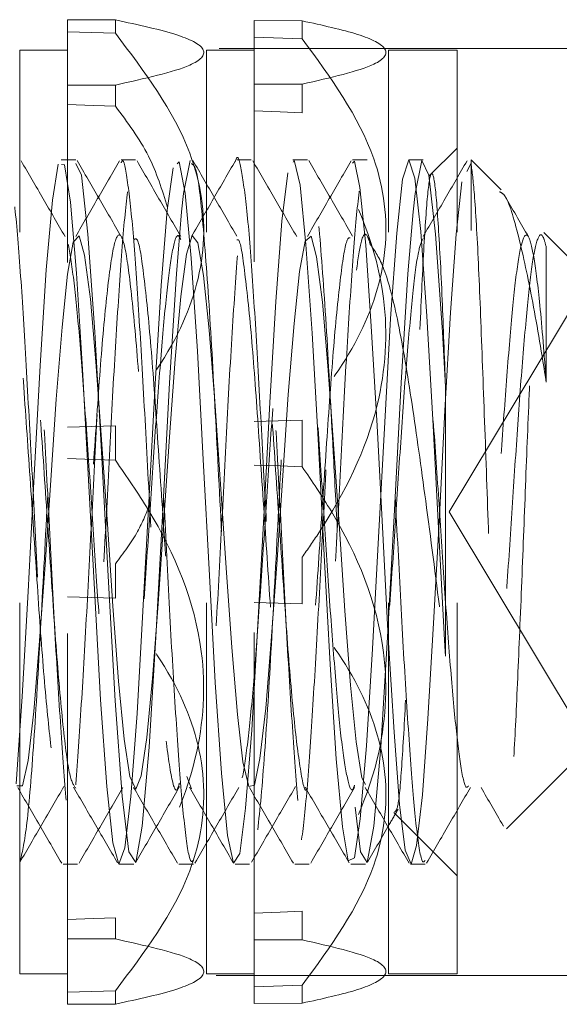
# Model space of a CAD drawing. Header units: inches. Extents: x 220 to 877, y 4 to 174.
# Tile 214 of 256: x 317.07 to 317.215, y 155.042 to 155.308. Entities that reach past the tile are written whole.
import ezdxf

# ---------------------------------------------------------------- set-up
doc = ezdxf.new("R2010")
doc.units = ezdxf.units.IN
doc.header["$LTSCALE"] = 0.5
doc.header["$MEASUREMENT"] = 0
doc.linetypes.add('HIDDEN', pattern=[0.225, 0.15, -0.075])
doc.layers.add('SVD-M-S', color=8, linetype='Continuous')

msp = doc.modelspace()

# ---------------------------------------------------------------- linework, layer by layer
at = {"layer": 'SVD-M-S', "linetype": 'HIDDEN', "lineweight": 18}
for p, q in [((317.08252, 155.04213), (317.08252, 155.30763)), ((317.09542, 155.30757), (317.08252, 155.30763)), ((317.09542, 155.30399), (317.09542, 155.30757)), ((317.13291, 155.04238), (317.13291, 155.30738)), ((317.14581, 155.30732), (317.13291, 155.30738)), ((317.14581, 155.30249), (317.14581, 155.30732)), ((317.08252, 155.30436), (317.09542, 155.30399)), ((317.13291, 155.30288), (317.14581, 155.30249)), ((317.22339, 155.29988), (316.92263, 155.29988)), ((317.06961, 155.05038), (317.06961, 155.29938)), ((317.08252, 155.29938), (317.06961, 155.29938)), ((317.12, 155.05038), (317.12, 155.29938)), ((317.13291, 155.29938), (317.12, 155.29938)), ((317.16913, 155.05038), (317.16913, 155.29938)), ((317.18763, 155.29938), (317.16913, 155.29938)), ((317.18763, 155.05038), (317.18763, 155.29938)), ((317.08252, 155.28996), (317.09542, 155.29002)), ((317.09542, 155.29002), (317.09542, 155.28431)), ((317.13291, 155.29021), (317.14581, 155.29027)), ((317.14581, 155.29027), (317.14581, 155.28256)), ((317.08953, 155.28451), (317.08252, 155.28475)), ((317.09542, 155.28431), (317.08953, 155.28451)), ((317.13984, 155.28277), (317.13291, 155.28301)), ((317.14581, 155.28256), (317.13984, 155.28277)), ((317.18763, 155.27302), (317.18012, 155.26551)), ((317.07845, 155.25897), (317.08003, 155.26867)), ((317.08085, 155.26858), (317.08171, 155.26849)), ((317.08171, 155.26849), (317.08329, 155.25845)), ((317.08474, 155.26883), (317.08624, 155.26572)), ((317.10085, 155.26988), (317.09695, 155.26988)), ((317.1121, 155.26872), (317.11266, 155.26927)), ((317.11266, 155.26927), (317.11426, 155.26089)), ((317.11381, 155.2608), (317.11562, 155.26962)), ((317.1321, 155.26988), (317.12819, 155.26988)), ((317.14335, 155.26918), (317.14362, 155.26974)), ((317.14362, 155.26974), (317.14524, 155.26304)), ((317.16335, 155.26988), (317.15944, 155.26988)), ((317.15944, 155.26892), (317.15992, 155.26944)), ((317.15992, 155.26944), (317.16141, 155.26234)), ((317.17292, 155.26467), (317.17457, 155.26988)), ((317.17457, 155.26988), (317.17622, 155.26491)), ((317.17631, 155.2608), (317.17812, 155.26962)), ((317.17812, 155.26962), (317.17999, 155.26572)), ((317.19027, 155.26669), (317.19138, 155.26895)), ((317.19138, 155.26988), (317.19138, 155.25076)), ((317.19953, 155.26173), (317.19138, 155.26988)), ((317.10941, 155.25629), (317.11098, 155.26764)), ((317.14037, 155.25331), (317.14195, 155.2663)), ((317.08624, 155.26572), (317.08802, 155.24978)), ((317.17133, 155.25006), (317.17292, 155.26467)), ((317.17622, 155.26491), (317.1778, 155.25052)), ((317.17999, 155.26572), (317.18177, 155.24978)), ((317.18739, 155.24978), (317.18889, 155.26388)), ((317.11327, 155.25579), (317.11381, 155.2608)), ((317.11426, 155.26089), (317.1159, 155.24329)), ((317.14524, 155.26304), (317.14685, 155.24703)), ((317.16141, 155.26234), (317.16299, 155.24684)), ((317.17577, 155.25579), (317.17631, 155.2608)), ((317.07679, 155.24014), (317.07845, 155.25897)), ((317.08329, 155.25845), (317.08495, 155.2393)), ((317.10774, 155.23598), (317.10941, 155.25629)), ((317.11187, 155.23914), (317.11327, 155.25579)), ((317.17437, 155.23914), (317.17577, 155.25579)), ((317.13869, 155.23163), (317.14037, 155.25331)), ((317.16965, 155.2271), (317.17133, 155.25006)), ((317.1778, 155.25052), (317.17949, 155.22773)), ((317.22263, 155.23863), (317.21104, 155.25022)), ((317.08408, 155.24764), (317.08253, 155.23905)), ((317.08562, 155.24935), (317.08408, 155.24764)), ((317.08711, 155.24416), (317.08562, 155.24935)), ((317.08802, 155.24978), (317.08991, 155.22342)), ((317.11616, 155.24943), (317.11459, 155.24439)), ((317.11764, 155.24746), (317.11616, 155.24943)), ((317.11919, 155.23866), (317.11764, 155.24746)), ((317.14667, 155.24793), (317.14511, 155.2397)), ((317.14821, 155.24923), (317.14667, 155.24793)), ((317.1497, 155.24366), (317.14821, 155.24923)), ((317.18177, 155.24978), (317.18366, 155.22342)), ((317.18587, 155.22866), (317.18739, 155.24978)), ((317.14685, 155.24703), (317.14852, 155.22307)), ((317.16299, 155.24684), (317.16447, 155.22502)), ((317.08868, 155.23231), (317.08711, 155.24416)), ((317.11459, 155.24439), (317.11309, 155.23298)), ((317.1159, 155.24329), (317.11755, 155.21829)), ((317.15127, 155.23147), (317.1497, 155.24366)), ((317.07515, 155.21441), (317.07679, 155.24014)), ((317.08495, 155.2393), (317.08658, 155.2134)), ((317.14511, 155.2397), (317.14364, 155.22567)), ((317.08253, 155.23905), (317.08105, 155.2247)), ((317.11005, 155.2097), (317.11187, 155.23914)), ((317.12073, 155.22387), (317.11919, 155.23866)), ((317.17255, 155.2097), (317.17437, 155.23914)), ((317.22263, 155.23668), (317.1855, 155.17488)), ((317.10613, 155.20946), (317.10774, 155.23598)), ((317.09016, 155.21539), (317.08868, 155.23231)), ((317.11309, 155.23298), (317.11157, 155.21608)), ((317.13711, 155.20437), (317.13869, 155.23163)), ((317.15275, 155.21431), (317.15127, 155.23147)), ((317.1843, 155.20223), (317.18587, 155.22866)), ((317.16808, 155.19913), (317.16965, 155.2271)), ((317.17949, 155.22773), (317.18106, 155.19986)), ((317.08105, 155.2247), (317.07948, 155.20534)), ((317.08991, 155.22342), (317.09169, 155.19108)), ((317.12222, 155.20475), (317.12073, 155.22387)), ((317.14364, 155.22567), (317.14207, 155.20653)), ((317.16447, 155.22502), (317.16602, 155.19815)), ((317.18366, 155.22342), (317.18449, 155.20869)), ((317.14852, 155.22307), (317.1501, 155.19452)), ((317.11755, 155.21829), (317.11914, 155.18908)), ((317.09171, 155.19445), (317.09016, 155.21539)), ((317.11157, 155.21608), (317.11, 155.19514)), ((317.07355, 155.1847), (317.07515, 155.21441)), ((317.08658, 155.2134), (317.08818, 155.18357)), ((317.1543, 155.19318), (317.15275, 155.21431)), ((317.1045, 155.17915), (317.10613, 155.20946)), ((317.10821, 155.17548), (317.11005, 155.2097)), ((317.17071, 155.17548), (317.17255, 155.2097)), ((317.07948, 155.20534), (317.07798, 155.18345)), ((317.12379, 155.18242), (317.12222, 155.20475)), ((317.14207, 155.20653), (317.14056, 155.18471)), ((317.13546, 155.17358), (317.13711, 155.20437)), ((317.18284, 155.17383), (317.1843, 155.20223)), ((317.14581, 155.19964), (317.13291, 155.19925)), ((317.14581, 155.1871), (317.14581, 155.19964)), ((317.18106, 155.19986), (317.18273, 155.16878)), ((317.09542, 155.19814), (317.08252, 155.19777)), ((317.09542, 155.18884), (317.09542, 155.19814)), ((317.16602, 155.19815), (317.16756, 155.1691)), ((317.16641, 155.16802), (317.16808, 155.19913)), ((317.09326, 155.17162), (317.09171, 155.19445)), ((317.11, 155.19514), (317.10853, 155.17276)), ((317.1501, 155.19452), (317.15178, 155.16324)), ((317.15585, 155.17033), (317.1543, 155.19318)), ((317.08252, 155.18928), (317.08953, 155.18904)), ((317.08953, 155.18904), (317.09542, 155.18884)), ((317.09169, 155.19108), (317.09358, 155.15592)), ((317.11914, 155.18908), (317.12082, 155.15777)), ((317.13291, 155.18755), (317.13984, 155.18731)), ((317.13984, 155.18731), (317.14581, 155.1871)), ((317.07187, 155.15347), (317.07355, 155.1847)), ((317.07798, 155.18345), (317.07646, 155.16064)), ((317.08818, 155.18357), (317.08986, 155.15238)), ((317.14056, 155.18471), (317.13905, 155.16194)), ((317.12527, 155.15983), (317.12379, 155.18242)), ((317.10284, 155.14817), (317.1045, 155.17915)), ((317.10637, 155.14114), (317.10821, 155.17548)), ((317.16887, 155.14114), (317.17071, 155.17548)), ((317.13381, 155.143), (317.13546, 155.17358)), ((317.18127, 155.14493), (317.18284, 155.17383)), ((317.1855, 155.17488), (317.22263, 155.11308)), ((317.09474, 155.14947), (317.09326, 155.17162)), ((317.10853, 155.17276), (317.10696, 155.15008)), ((317.15732, 155.14825), (317.15585, 155.17033)), ((317.16479, 155.13798), (317.16641, 155.16802)), ((317.16756, 155.1691), (317.16904, 155.14101)), ((317.18273, 155.16878), (317.18435, 155.13866)), ((317.14581, 155.16266), (317.14581, 155.15012)), ((317.15178, 155.16324), (317.15337, 155.13374)), ((317.07646, 155.16064), (317.07489, 155.13898)), ((317.09542, 155.16092), (317.09542, 155.15162)), ((317.12682, 155.13836), (317.12527, 155.15983)), ((317.13905, 155.16194), (317.13748, 155.14012)), ((317.12082, 155.15777), (317.12239, 155.12891)), ((317.09358, 155.15592), (317.09535, 155.12396)), ((317.0703, 155.12514), (317.07187, 155.15347)), ((317.09542, 155.15162), (317.08252, 155.15199)), ((317.08986, 155.15238), (317.09143, 155.12419)), ((317.09631, 155.12924), (317.09474, 155.14947)), ((317.10696, 155.15008), (317.10545, 155.13001)), ((317.14581, 155.15012), (317.13291, 155.15051)), ((317.10126, 155.12053), (317.10284, 155.14817)), ((317.1589, 155.12821), (317.15732, 155.14825)), ((317.17975, 155.11912), (317.18127, 155.14493)), ((317.10456, 155.11151), (317.10637, 155.14114)), ((317.13222, 155.11608), (317.13381, 155.143)), ((317.16706, 155.11151), (317.16887, 155.14114)), ((317.16904, 155.14101), (317.17062, 155.11553)), ((317.07489, 155.13898), (317.07342, 155.12106)), ((317.12837, 155.12027), (317.12682, 155.13836)), ((317.13748, 155.14012), (317.13601, 155.12197)), ((317.18435, 155.13866), (317.18449, 155.13601)), ((317.16317, 155.11182), (317.16479, 155.13798)), ((317.15337, 155.13374), (317.15501, 155.1083)), ((317.0978, 155.1136), (317.09631, 155.12924)), ((317.10545, 155.13001), (317.10394, 155.11411)), ((317.12239, 155.12891), (317.12406, 155.10444)), ((317.16039, 155.11288), (317.1589, 155.12821)), ((317.06863, 155.10155), (317.0703, 155.12514)), ((317.09143, 155.12419), (317.09311, 155.10083)), ((317.09535, 155.12396), (317.09724, 155.09828)), ((317.07342, 155.12106), (317.07185, 155.10783)), ((317.09958, 155.09815), (317.10126, 155.12053)), ((317.12984, 155.10754), (317.12837, 155.12027)), ((317.13601, 155.12197), (317.13444, 155.10842)), ((317.17825, 155.09859), (317.17975, 155.11912)), ((317.13054, 155.09502), (317.13222, 155.11608)), ((317.17062, 155.11553), (317.17211, 155.09603)), ((317.09933, 155.10355), (317.0978, 155.1136)), ((317.10394, 155.11411), (317.10237, 155.10376)), ((317.16192, 155.10317), (317.16039, 155.11288)), ((317.1615, 155.09218), (317.16317, 155.11182)), ((317.10269, 155.09017), (317.10456, 155.11151)), ((317.16519, 155.09017), (317.16706, 155.11151)), ((317.20096, 155.08946), (317.22263, 155.11113)), ((317.07185, 155.10783), (317.07034, 155.10102)), ((317.13142, 155.10088), (317.12984, 155.10754)), ((317.13444, 155.10842), (317.13292, 155.10122)), ((317.15501, 155.1083), (317.15666, 155.08997)), ((317.12406, 155.10444), (317.12569, 155.08769)), ((317.1009, 155.10018), (317.09933, 155.10355)), ((317.10237, 155.10376), (317.1009, 155.10018)), ((317.11599, 155.10019), (317.11474, 155.1036)), ((317.13292, 155.10122), (317.13142, 155.10088)), ((317.16287, 155.10136), (317.16192, 155.10317)), ((317.07034, 155.10102), (317.06883, 155.10107)), ((317.09311, 155.10083), (317.0947, 155.08569)), ((317.17667, 155.08495), (317.17825, 155.09859)), ((317.09724, 155.09828), (317.09902, 155.08327)), ((317.098, 155.0843), (317.09958, 155.09815)), ((317.17211, 155.09603), (317.17364, 155.08369)), ((317.12897, 155.0828), (317.13054, 155.09502)), ((317.1601, 155.09525), (317.16152, 155.08327)), ((317.17055, 155.09382), (317.18763, 155.07674)), ((317.15993, 155.0816), (317.1615, 155.09218)), ((317.1009, 155.08039), (317.10269, 155.09017)), ((317.15666, 155.08997), (317.15825, 155.08081)), ((317.1634, 155.08039), (317.16519, 155.09017)), ((317.0947, 155.08569), (317.09634, 155.07991)), ((317.12569, 155.08769), (317.12729, 155.0802)), ((317.09634, 155.07991), (317.098, 155.0843)), ((317.09902, 155.08327), (317.1009, 155.08039)), ((317.12729, 155.0802), (317.12897, 155.0828)), ((317.16152, 155.08327), (317.1634, 155.08039)), ((317.17364, 155.08369), (317.1752, 155.07991)), ((317.1752, 155.07991), (317.17667, 155.08495)), ((317.15825, 155.08081), (317.15993, 155.0816)), ((317.08131, 155.07988), (317.08523, 155.07988)), ((317.11258, 155.07988), (317.11647, 155.07988)), ((317.14381, 155.07988), (317.14773, 155.07988)), ((317.17508, 155.07988), (317.17897, 155.07988)), ((317.13984, 155.06699), (317.13291, 155.06675)), ((317.14581, 155.0672), (317.13984, 155.06699)), ((317.14581, 155.05949), (317.14581, 155.0672)), ((317.08953, 155.06525), (317.08252, 155.06501)), ((317.09542, 155.06545), (317.08953, 155.06525)), ((317.09542, 155.05974), (317.09542, 155.06545)), ((317.08252, 155.0598), (317.09542, 155.05974)), ((317.13291, 155.05955), (317.14581, 155.05949)), ((316.92263, 155.04988), (317.22276, 155.04988)), ((317.06961, 155.05038), (317.08252, 155.05038)), ((317.12, 155.05038), (317.13291, 155.05038)), ((317.16913, 155.05038), (317.18763, 155.05038)), ((317.08252, 155.0454), (317.09542, 155.04577)), ((317.09542, 155.04577), (317.09542, 155.04219)), ((317.13291, 155.04688), (317.14581, 155.04727)), ((317.14581, 155.04727), (317.14581, 155.04244)), ((317.09542, 155.04219), (317.08252, 155.04213)), ((317.14581, 155.04244), (317.13291, 155.04238))]:
    msp.add_line(p, q, dxfattribs=at)
for points, knots in [([(317.09542, 155.29002), (317.10329, 155.29175), (317.11655, 155.29466), (317.12101, 155.29947), (317.11333, 155.30372), (317.10165, 155.30623), (317.09542, 155.30757)], [0, 0, 0, 0, 0.316835, 0.534231, 0.751658, 1, 1, 1, 1]), ([(317.14581, 155.29027), (317.15347, 155.292), (317.1664, 155.29492), (317.16998, 155.29972), (317.16206, 155.30377), (317.15126, 155.30613), (317.14581, 155.30732)], [0, 0, 0, 0, 0.3253076, 0.5488831, 0.772297, 1, 1, 1, 1]), ([(317.09542, 155.30399), (317.10329, 155.29357), (317.11655, 155.276), (317.12101, 155.24702), (317.11333, 155.22133), (317.10165, 155.20621), (317.09542, 155.19814)], [0, 0, 0, 0, 0.3168355, 0.5342311, 0.7516582, 1, 1, 1, 1]), ([(317.14581, 155.30249), (317.15347, 155.29204), (317.1664, 155.27442), (317.16998, 155.24549), (317.16206, 155.22106), (317.15126, 155.20683), (317.14581, 155.19964)], [0, 0, 0, 0, 0.325308, 0.548883, 0.772297, 1, 1, 1, 1]), ([(317.10951, 155.25702), (317.10804, 155.26174), (317.10497, 155.27155), (317.09868, 155.27995), (317.09542, 155.28431)], [0, 0, 0, 0, 0.48173, 1, 1, 1, 1]), ([(317.14581, 155.16266), (317.14732, 155.16484), (317.15611, 155.17754), (317.16751, 155.20041), (317.16988, 155.23661), (317.15889, 155.26332), (317.14849, 155.27863), (317.14581, 155.28256)], [0, 0, 0, 0, 0.060546, 0.352753, 0.576719, 0.891213, 1, 1, 1, 1]), ([(317.12781, 155.26939), (317.12783, 155.26949), (317.12837, 155.27174), (317.12934, 155.26796), (317.13091, 155.25747), (317.13246, 155.23821), (317.13392, 155.2133), (317.13553, 155.18481), (317.13698, 155.15531), (317.13853, 155.12766), (317.1401, 155.10447), (317.14155, 155.0878), (317.14315, 155.07931), (317.14463, 155.07975), (317.14615, 155.08905), (317.14774, 155.10639), (317.14918, 155.13017), (317.15078, 155.15804), (317.15228, 155.18757), (317.15378, 155.21588), (317.15538, 155.24042), (317.15681, 155.25839), (317.1581, 155.26817), (317.15883, 155.26842), (317.15905, 155.26849)], [0, 0, 0, 0, 0.002228, 0.050517, 0.099668, 0.148707, 0.197073, 0.246463, 0.294851, 0.343861, 0.393035, 0.441311, 0.490682, 0.539218, 0.588057, 0.637333, 0.68557, 0.734889, 0.783619, 0.832258, 0.881605, 0.929853, 0.979088, 1, 1, 1, 1]), ([(317.0515, 155.08394), (317.05202, 155.08762), (317.05307, 155.09495), (317.05459, 155.1157), (317.05608, 155.14136), (317.05768, 155.17025), (317.05912, 155.19962), (317.0607, 155.22664), (317.06224, 155.24882), (317.0637, 155.26412), (317.06531, 155.27104), (317.06676, 155.26898), (317.06832, 155.25816), (317.06988, 155.23952), (317.07133, 155.21482), (317.07294, 155.18648), (317.0744, 155.15696), (317.07594, 155.12913), (317.07752, 155.10563), (317.07896, 155.08854), (317.08056, 155.07955), (317.08205, 155.07948), (317.08356, 155.0883), (317.08516, 155.10521), (317.08659, 155.12868), (317.08818, 155.15639), (317.0897, 155.1859), (317.09118, 155.21436), (317.09279, 155.23916), (317.09423, 155.25757), (317.09554, 155.26786), (317.0963, 155.26831), (317.09655, 155.26846)], [0, 0, 0, 0, 0.034219, 0.068071, 0.1018, 0.136056, 0.16955, 0.203705, 0.237684, 0.271298, 0.305575, 0.339119, 0.373188, 0.407272, 0.440806, 0.475082, 0.50871, 0.542672, 0.576838, 0.610327, 0.644579, 0.678326, 0.712158, 0.746385, 0.779863, 0.814068, 0.847955, 0.881651, 0.915915, 0.949418, 0.983553, 1, 1, 1, 1]), ([(317.06966, 155.08047), (317.07025, 155.08289), (317.07144, 155.08777), (317.07332, 155.11013), (317.07511, 155.14039), (317.07696, 155.1755), (317.07881, 155.21044), (317.08045, 155.23817), (317.08176, 155.25342), (317.08297, 155.26495), (317.08376, 155.26759), (317.08437, 155.26962)], [0, 0, 0, 0, 0.122532, 0.247709, 0.371681, 0.496397, 0.620949, 0.745083, 0.838594, 0.8762, 1, 1, 1, 1]), ([(317.11647, 155.08097), (317.11625, 155.08073), (317.11552, 155.07994), (317.1142, 155.08811), (317.11276, 155.10438), (317.11119, 155.12769), (317.10964, 155.15531), (317.10818, 155.18482), (317.10657, 155.21328), (317.10512, 155.23826), (317.10357, 155.2573), (317.102, 155.2686), (317.10056, 155.27117), (317.09895, 155.26475), (317.09747, 155.24989), (317.09595, 155.22804), (317.09436, 155.20125), (317.09292, 155.17192), (317.09132, 155.14297), (317.08982, 155.11693), (317.08832, 155.0963), (317.08673, 155.08307), (317.08529, 155.07838), (317.0837, 155.0827), (317.08217, 155.09568), (317.0807, 155.11605), (317.07909, 155.14185), (317.07765, 155.17084), (317.07608, 155.20014), (317.07453, 155.22713), (317.07307, 155.2491), (317.07148, 155.26462), (317.07051, 155.26786), (317.07003, 155.26945)], [0, 0, 0, 0, 0.014725, 0.047937, 0.080412, 0.113491, 0.146461, 0.179011, 0.212236, 0.244771, 0.27776, 0.310824, 0.343308, 0.376524, 0.409153, 0.44203, 0.475166, 0.507618, 0.540803, 0.573558, 0.606303, 0.639491, 0.671944, 0.705076, 0.737962, 0.770583, 0.8038, 0.836288, 0.869346, 0.902342, 0.934872, 0.968096, 1, 1, 1, 1]), ([(317.08185, 155.24915), (317.07988, 155.25254), (317.07594, 155.25934), (317.072, 155.26614), (317.07003, 155.26953)], [0, 0, 0, 0, 0.500028, 1, 1, 1, 1]), ([(317.08475, 155.26988), (317.0841, 155.26988), (317.0828, 155.26988), (317.08149, 155.26988), (317.08084, 155.26988)], [0, 0, 0, 0, 0.500686, 1, 1, 1, 1]), ([(317.09656, 155.26959), (317.09459, 155.26619), (317.09065, 155.25939), (317.0867, 155.25259), (317.08473, 155.24919)], [0, 0, 0, 0, 0.500467, 1, 1, 1, 1]), ([(317.09694, 155.24926), (317.09496, 155.25266), (317.09101, 155.25946), (317.08706, 155.26626), (317.08509, 155.26966)], [0, 0, 0, 0, 0.499983, 1, 1, 1, 1]), ([(317.09695, 155.26902), (317.09708, 155.26928), (317.09772, 155.27052), (317.09881, 155.26386), (317.10042, 155.24932), (317.10187, 155.22707), (317.10343, 155.20016), (317.10499, 155.17083), (317.10644, 155.14186), (317.10805, 155.11602), (317.10952, 155.0958), (317.11104, 155.08238), (317.11207, 155.08078), (317.11258, 155.07999)], [0, 0, 0, 0, 0.025214, 0.122002, 0.220776, 0.317485, 0.415579, 0.513857, 0.61044, 0.709193, 0.806172, 0.90394, 1, 1, 1, 1]), ([(317.1131, 155.24915), (317.11113, 155.25254), (317.10719, 155.25934), (317.10325, 155.26613), (317.10128, 155.26953)], [0, 0, 0, 0, 0.499969, 1, 1, 1, 1]), ([(317.12781, 155.26959), (317.12584, 155.26619), (317.1219, 155.25939), (317.11795, 155.25259), (317.11598, 155.24919)], [0, 0, 0, 0, 0.5004034, 1, 1, 1, 1]), ([(317.11599, 155.26883), (317.1165, 155.26844), (317.11762, 155.26756), (317.11925, 155.25113), (317.12118, 155.22478), (317.12291, 155.1912), (317.12485, 155.15572), (317.12658, 155.1226), (317.12851, 155.09666), (317.13025, 155.08112), (317.13217, 155.07821), (317.13392, 155.0883), (317.13582, 155.10997), (317.13761, 155.14044), (317.13946, 155.17548), (317.14131, 155.21046), (317.14295, 155.23814), (317.14426, 155.25347), (317.14547, 155.26481), (317.14686, 155.27182), (317.14875, 155.26785), (317.1505, 155.25137), (317.15243, 155.22473), (317.15393, 155.19579), (317.15493, 155.17727), (317.1553, 155.17031)], [0, 0, 0, 0, 0.037477, 0.083733, 0.130795, 0.176969, 0.224077, 0.27023, 0.317329, 0.363524, 0.410558, 0.456857, 0.503771, 0.550234, 0.596976, 0.643657, 0.69018, 0.725227, 0.739321, 0.78572, 0.832682, 0.878938, 0.926, 0.972174, 1, 1, 1, 1]), ([(317.12819, 155.24926), (317.12621, 155.25266), (317.12226, 155.25946), (317.11831, 155.26626), (317.11634, 155.26966)], [0, 0, 0, 0, 0.500028, 1, 1, 1, 1]), ([(317.17897, 155.08093), (317.17878, 155.08067), (317.17808, 155.07972), (317.17679, 155.08743), (317.17534, 155.10323), (317.17378, 155.12624), (317.17222, 155.15366), (317.17077, 155.18314), (317.16916, 155.21174), (317.1677, 155.23698), (317.16616, 155.25642), (317.16458, 155.26818), (317.16314, 155.27126), (317.16154, 155.26535), (317.16005, 155.25093), (317.15854, 155.22943), (317.15695, 155.20286), (317.15551, 155.17361), (317.15392, 155.14455), (317.1524, 155.11828), (317.15092, 155.09728), (317.14931, 155.0836), (317.14787, 155.07841), (317.1463, 155.08222), (317.14475, 155.09473), (317.14329, 155.11473), (317.14168, 155.14028), (317.14023, 155.16915), (317.13867, 155.19853), (317.13711, 155.22567), (317.13566, 155.24812), (317.13406, 155.26366), (317.13259, 155.27093), (317.13105, 155.26925), (317.12947, 155.25871), (317.12803, 155.24033), (317.12643, 155.2159), (317.12494, 155.18756), (317.12343, 155.15803), (317.12184, 155.1302), (317.1204, 155.10627), (317.11881, 155.08949), (317.11766, 155.0809), (317.11703, 155.08106), (317.11689, 155.08109)], [0, 0, 0, 0, 0.0096064, 0.0344662, 0.0587866, 0.0835095, 0.1082171, 0.1325479, 0.1574095, 0.1817868, 0.2064344, 0.231205, 0.2554984, 0.2803453, 0.3048045, 0.3293611, 0.3541785, 0.3784597, 0.4032756, 0.4278359, 0.4522916, 0.4771394, 0.5014338, 0.5262022, 0.5508529, 0.5752276, 0.6000895, 0.6244222, 0.6491271, 0.6738526, 0.6981713, 0.7230307, 0.7474269, 0.7720523, 0.7968366, 0.8211244, 0.8459649, 0.8704494, 0.8949798, 0.9198066, 0.9440889, 0.968894, 0.9934793, 1, 1, 1, 1]), ([(317.14435, 155.24915), (317.14238, 155.25254), (317.13844, 155.25934), (317.1345, 155.26613), (317.13253, 155.26953)], [0, 0, 0, 0, 0.49991, 1, 1, 1, 1]), ([(317.14725, 155.26988), (317.1466, 155.26988), (317.1453, 155.26988), (317.14399, 155.26988), (317.14334, 155.26988)], [0, 0, 0, 0, 0.50096, 1, 1, 1, 1]), ([(317.15906, 155.26959), (317.15709, 155.26619), (317.15315, 155.25939), (317.1492, 155.25259), (317.14723, 155.24919)], [0, 0, 0, 0, 0.50034, 1, 1, 1, 1]), ([(317.15944, 155.24926), (317.15746, 155.25266), (317.15351, 155.25946), (317.14956, 155.26626), (317.14759, 155.26966)], [0, 0, 0, 0, 0.500073, 1, 1, 1, 1]), ([(317.1785, 155.26988), (317.17785, 155.26988), (317.17655, 155.26988), (317.17524, 155.26988), (317.17459, 155.26988)], [0, 0, 0, 0, 0.501097, 1, 1, 1, 1]), ([(317.19031, 155.26959), (317.18834, 155.26619), (317.1844, 155.25939), (317.18045, 155.25259), (317.17848, 155.24919)], [0, 0, 0, 0, 0.500277, 1, 1, 1, 1]), ([(317.19138, 155.26895), (317.19168, 155.26663), (317.19232, 155.26163), (317.19339, 155.24299), (317.19439, 155.21679), (317.19553, 155.18611), (317.19656, 155.1549), (317.19766, 155.12674), (317.19874, 155.10471), (317.19979, 155.09126), (317.20092, 155.08776), (317.20193, 155.09418), (317.20307, 155.1098), (317.20409, 155.13238), (317.20521, 155.15929), (317.20627, 155.18733), (317.20734, 155.21312), (317.20846, 155.23391), (317.20948, 155.24722), (317.21062, 155.25245), (317.21132, 155.24835), (317.21168, 155.24629)], [0, 0, 0, 0, 0.0500596, 0.1078988, 0.1657515, 0.2228002, 0.2791161, 0.3351137, 0.3899014, 0.4447304, 0.4980974, 0.5513783, 0.6036933, 0.6554347, 0.7066964, 0.7569071, 0.8071092, 0.8557943, 0.9045054, 0.9520761, 1, 1, 1, 1]), ([(317.18449, 155.20869), (317.1842, 155.2168), (317.18356, 155.2343), (317.18249, 155.25419), (317.18148, 155.26603), (317.18034, 155.26702), (317.17931, 155.25756), (317.17822, 155.23883), (317.17712, 155.21319), (317.17609, 155.18388), (317.17495, 155.15422), (317.17394, 155.12759), (317.1728, 155.10733), (317.17181, 155.09478), (317.17111, 155.09428), (317.17078, 155.09405)], [0, 0, 0, 0, 0.071367, 0.153985, 0.236385, 0.317838, 0.398051, 0.478003, 0.556039, 0.634123, 0.710326, 0.786207, 0.860911, 0.9346, 1, 1, 1, 1]), ([(317.21168, 155.20988), (317.21047, 155.21736), (317.20799, 155.23269), (317.20409, 155.2501), (317.20119, 155.2602), (317.1995, 155.261), (317.19903, 155.26122)], [0, 0, 0, 0, 0.277827, 0.56874, 0.877916, 1, 1, 1, 1]), ([(317.20685, 155.24915), (317.20488, 155.25254), (317.20269, 155.25632), (317.2005, 155.2601), (317.20028, 155.26048)], [0, 0, 0, 0, 0.899142, 1, 1, 1, 1]), ([(316.94607, 155.20353), (316.94655, 155.1965), (316.94751, 155.18234), (316.94918, 155.15809), (316.95079, 155.13377), (316.95273, 155.11337), (316.95447, 155.10115), (316.95639, 155.09886), (316.95814, 155.1068), (316.96004, 155.12384), (316.96183, 155.1478), (316.96368, 155.17535), (316.96552, 155.20286), (316.96733, 155.22662), (316.96921, 155.24339), (316.97098, 155.25099), (316.97289, 155.24835), (316.97463, 155.23582), (316.97657, 155.21518), (316.97829, 155.18901), (316.98023, 155.16109), (316.98196, 155.13487), (316.98389, 155.11415), (316.98563, 155.1015), (316.98755, 155.09874), (316.98932, 155.10622), (316.9912, 155.12289), (316.99301, 155.14659), (316.99484, 155.17407), (316.9967, 155.20165), (316.99849, 155.22567), (317.00039, 155.2428), (317.00214, 155.25086), (317.00406, 155.2487), (317.0058, 155.23659), (317.00773, 155.21628), (317.00946, 155.19028), (317.0114, 155.16237), (317.01313, 155.13598), (317.01505, 155.11494), (317.0168, 155.10187), (317.01871, 155.09864), (317.02049, 155.10566), (317.02236, 155.12196), (317.02418, 155.14539), (317.026, 155.17279), (317.02787, 155.20043), (317.02965, 155.2247), (317.03156, 155.2422), (317.0333, 155.25071), (317.03523, 155.24902), (317.03696, 155.23735), (317.0389, 155.21736), (317.04062, 155.19155), (317.04256, 155.16365), (317.0443, 155.13711), (317.04622, 155.11575), (317.04798, 155.10227), (317.04987, 155.09856), (317.05166, 155.10512), (317.05351, 155.12104), (317.05536, 155.1442), (317.05716, 155.1715), (317.05905, 155.1992), (317.06081, 155.22371), (317.06273, 155.24157), (317.06446, 155.25054), (317.0664, 155.24933), (317.06812, 155.23808), (317.07006, 155.21844), (317.07179, 155.19282), (317.07372, 155.16493), (317.07547, 155.13824), (317.07738, 155.11658), (317.07915, 155.10268), (317.08103, 155.09851), (317.08284, 155.1046), (317.08467, 155.12013), (317.08653, 155.14302), (317.08832, 155.17022), (317.09022, 155.19797), (317.09197, 155.22271), (317.09389, 155.24093), (317.09563, 155.25035), (317.09756, 155.24961), (317.09929, 155.2388), (317.10123, 155.2195), (317.10296, 155.19408), (317.10488, 155.1662), (317.10664, 155.13942), (317.10854, 155.11729), (317.11032, 155.10358), (317.11175, 155.09835), (317.11253, 155.10115), (317.11271, 155.10178)], [0, 0, 0, 0, 0.008826, 0.01778, 0.028666, 0.039775, 0.050671, 0.061765, 0.072685, 0.083751, 0.09471, 0.105735, 0.116745, 0.127719, 0.138774, 0.149704, 0.160791, 0.171692, 0.182798, 0.193685, 0.204798, 0.215685, 0.226791, 0.237693, 0.248779, 0.259711, 0.270764, 0.28174, 0.292747, 0.303775, 0.314732, 0.325799, 0.336718, 0.347813, 0.358708, 0.369817, 0.380703, 0.391814, 0.402705, 0.413805, 0.424717, 0.435792, 0.446738, 0.457777, 0.468771, 0.47976, 0.490803, 0.501745, 0.512824, 0.523732, 0.534834, 0.545724, 0.556835, 0.567721, 0.57883, 0.589727, 0.60082, 0.611741, 0.622805, 0.633767, 0.644789, 0.655802, 0.666773, 0.67783, 0.688758, 0.699847, 0.710747, 0.721854, 0.732741, 0.743853, 0.754741, 0.765845, 0.776749, 0.787833, 0.798768, 0.809818, 0.820797, 0.831802, 0.842832, 0.853786, 0.864856, 0.875772, 0.886869, 0.897763, 0.908873, 0.919758, 0.930869, 0.941761, 0.95286, 0.963773, 0.974847, 0.985795, 0.996831, 1, 1, 1, 1]), ([(317.15994, 155.10119), (317.15982, 155.10081), (317.1592, 155.09888), (317.15801, 155.10236), (317.15647, 155.11176), (317.15501, 155.12761), (317.1534, 155.14766), (317.15195, 155.17038), (317.15039, 155.19347), (317.14883, 155.21482), (317.14738, 155.23247), (317.14577, 155.24469), (317.14431, 155.25041), (317.14277, 155.24909), (317.14119, 155.2408), (317.13975, 155.22634), (317.13815, 155.20714), (317.13666, 155.18485), (317.13515, 155.16163), (317.13355, 155.13974), (317.13212, 155.12097), (317.13053, 155.1076), (317.12924, 155.10053), (317.12846, 155.1009), (317.12819, 155.10104)], [0, 0, 0, 0, 0.011815, 0.060239, 0.108432, 0.156083, 0.204691, 0.25226, 0.300559, 0.348899, 0.396441, 0.445043, 0.492737, 0.54088, 0.589335, 0.636816, 0.685382, 0.733249, 0.781206, 0.829744, 0.877214, 0.92571, 0.973775, 1, 1, 1, 1]), ([(317.16419, 155.24703), (317.16403, 155.24759), (317.16325, 155.25025), (317.16194, 155.2503), (317.1609, 155.24313), (317.16046, 155.24007)], [0, 0, 0, 0, 0.13505, 0.631493, 1, 1, 1, 1]), ([(317.21168, 155.20988), (317.21111, 155.21725), (317.21005, 155.23109), (317.20837, 155.24412), (317.20688, 155.25028), (317.20536, 155.24935), (317.20377, 155.24145), (317.20234, 155.22731), (317.20074, 155.20832), (317.19923, 155.18616), (317.19774, 155.16293), (317.19614, 155.14092), (317.1947, 155.12187), (317.19312, 155.10835), (317.19196, 155.10131), (317.19134, 155.10127), (317.19121, 155.10126)], [0, 0, 0, 0, 0.085951, 0.161273, 0.235328, 0.309827, 0.38501, 0.458597, 0.533838, 0.608192, 0.682384, 0.757673, 0.83128, 0.906389, 0.981031, 1, 1, 1, 1]), ([(317.21168, 155.24629), (317.21138, 155.2474), (317.2106, 155.25034), (317.20927, 155.24929), (317.20768, 155.24147), (317.20624, 155.2273), (317.20465, 155.20833), (317.20314, 155.18616), (317.20165, 155.16293), (317.20005, 155.14091), (317.19861, 155.12194), (317.19702, 155.1081), (317.19553, 155.1001), (317.19456, 155.10054), (317.1941, 155.10076)], [0, 0, 0, 0, 0.052123, 0.13874, 0.226152, 0.311709, 0.399188, 0.485637, 0.571897, 0.659432, 0.745012, 0.832338, 0.919121, 1, 1, 1, 1]), ([(317.08475, 155.10041), (317.08416, 155.10121), (317.08295, 155.10285), (317.08119, 155.11756), (317.07929, 155.13935), (317.07754, 155.16623), (317.07562, 155.19405), (317.07388, 155.21958), (317.07195, 155.23851), (317.07047, 155.24894), (317.06948, 155.24849), (317.06912, 155.24832)], [0, 0, 0, 0, 0.111963, 0.228717, 0.34681, 0.463186, 0.581547, 0.697699, 0.816189, 0.932274, 1, 1, 1, 1]), ([(317.11308, 155.24833), (317.11281, 155.24889), (317.11204, 155.25048), (317.11067, 155.24534), (317.10919, 155.23392), (317.10767, 155.21667), (317.10608, 155.19562), (317.10464, 155.17255), (317.10304, 155.14979), (317.10154, 155.12931), (317.10004, 155.11309), (317.09844, 155.10269), (317.09701, 155.099), (317.09542, 155.1024), (317.09389, 155.1126), (317.09242, 155.12862), (317.09081, 155.14891), (317.08937, 155.1717), (317.0878, 155.19476), (317.08625, 155.21591), (317.08479, 155.23342), (317.08318, 155.24485), (317.0821, 155.25008), (317.08145, 155.24911), (317.08132, 155.24891)], [0, 0, 0, 0, 0.026428, 0.074998, 0.122707, 0.170779, 0.219233, 0.266681, 0.315206, 0.3631, 0.410979, 0.459508, 0.506958, 0.555405, 0.603491, 0.651188, 0.69976, 0.747262, 0.7956, 0.843847, 0.89141, 0.939993, 0.987596, 1, 1, 1, 1]), ([(317.109, 155.16294), (317.10889, 155.16446), (317.10818, 155.17479), (317.10678, 155.19544), (317.10505, 155.22059), (317.10311, 155.2392), (317.10166, 155.24916), (317.1007, 155.24852), (317.10037, 155.2483)], [0, 0, 0, 0, 0.0371213, 0.2514695, 0.46207, 0.6767409, 0.8871192, 1, 1, 1, 1]), ([(317.12817, 155.24823), (317.12835, 155.2483), (317.12915, 155.24861), (317.13045, 155.23902), (317.13239, 155.22067), (317.13413, 155.1953), (317.13605, 155.16751), (317.13781, 155.14054), (317.1397, 155.11828), (317.14149, 155.10357), (317.14334, 155.09846), (317.14519, 155.10363), (317.14699, 155.11838), (317.14888, 155.14068), (317.15064, 155.16765), (317.15256, 155.19546), (317.1543, 155.22072), (317.15623, 155.23938), (317.15782, 155.24977), (317.15894, 155.24878), (317.15943, 155.24834)], [0, 0, 0, 0, 0.0166868, 0.0747332, 0.133964, 0.1920717, 0.2512135, 0.3094602, 0.3684443, 0.4269066, 0.4856655, 0.5444039, 0.6028863, 0.6618552, 0.720116, 0.7792479, 0.8373637, 0.89659, 0.9546384, 1, 1, 1, 1]), ([(317.14724, 155.10039), (317.14721, 155.10032), (317.14657, 155.09865), (317.14533, 155.10477), (317.14351, 155.11895), (317.14164, 155.14176), (317.13986, 155.16878), (317.13795, 155.19656), (317.13621, 155.22167), (317.13428, 155.23984), (317.13285, 155.24937), (317.13192, 155.24856), (317.13162, 155.24829)], [0, 0, 0, 0, 0.005092, 0.122438, 0.239568, 0.357412, 0.474057, 0.592264, 0.708577, 0.82701, 0.943146, 1, 1, 1, 1]), ([(317.17852, 155.24882), (317.17807, 155.24788), (317.1771, 155.24587), (317.17568, 155.23457), (317.17416, 155.21781), (317.17257, 155.19688), (317.17113, 155.17388), (317.16954, 155.15102), (317.16803, 155.13041), (317.16654, 155.11374), (317.16493, 155.10357), (317.16395, 155.09921), (317.16339, 155.10037), (317.16334, 155.10047)], [0, 0, 0, 0, 0.086683, 0.186692, 0.2871, 0.388578, 0.487856, 0.589328, 0.689751, 0.789745, 0.891348, 0.99068, 1, 1, 1, 1]), ([(317.19069, 155.101), (317.1905, 155.1008), (317.1898, 155.10005), (317.18851, 155.10611), (317.18706, 155.11854), (317.1855, 155.13663), (317.18394, 155.15819), (317.18249, 155.18138), (317.18088, 155.20385), (317.17942, 155.22375), (317.17788, 155.23887), (317.17639, 155.24817), (317.17549, 155.24882), (317.17509, 155.24911)], [0, 0, 0, 0, 0.038197, 0.137063, 0.233776, 0.332096, 0.430354, 0.527109, 0.625982, 0.722923, 0.820942, 0.919451, 1, 1, 1, 1]), ([(317.16419, 155.24703), (317.16542, 155.24529), (317.16793, 155.24173), (317.17187, 155.22644), (317.17547, 155.20455), (317.17927, 155.17725), (317.18236, 155.15345), (317.18402, 155.13985), (317.18449, 155.13601)], [0, 0, 0, 0, 0.168605, 0.343852, 0.527965, 0.714556, 0.919321, 1, 1, 1, 1]), ([(317.21168, 155.24629), (317.21168, 155.24545), (317.21168, 155.24188), (317.21168, 155.23117), (317.21168, 155.21701), (317.21168, 155.20988)], [0, 0, 0, 0, 0.133908, 0.563244, 1, 1, 1, 1]), ([(317.18449, 155.13601), (317.18449, 155.13841), (317.18449, 155.15056), (317.18449, 155.17573), (317.18449, 155.19737), (317.18449, 155.20869)], [0, 0, 0, 0, 0.105287, 0.532057, 1, 1, 1, 1]), ([(317.09542, 155.18884), (317.09849, 155.18442), (317.10939, 155.16869), (317.12069, 155.14143), (317.11846, 155.10528), (317.1068, 155.08163), (317.09745, 155.06833), (317.09542, 155.06545)], [0, 0, 0, 0, 0.118994, 0.423736, 0.64048, 0.922161, 1, 1, 1, 1]), ([(317.14581, 155.1871), (317.14849, 155.18316), (317.15889, 155.16786), (317.16988, 155.14115), (317.16751, 155.10495), (317.15611, 155.08207), (317.14732, 155.06938), (317.14581, 155.0672)], [0, 0, 0, 0, 0.108787, 0.423281, 0.647247, 0.939454, 1, 1, 1, 1]), ([(317.09542, 155.16092), (317.09757, 155.16375), (317.10147, 155.16889), (317.10386, 155.17477), (317.10493, 155.17741)], [0, 0, 0, 0, 0.549752, 1, 1, 1, 1]), ([(317.09542, 155.04577), (317.10329, 155.05619), (317.11655, 155.07376), (317.12101, 155.10274), (317.11333, 155.12843), (317.10165, 155.14355), (317.09542, 155.15162)], [0, 0, 0, 0, 0.316835, 0.534231, 0.751658, 1, 1, 1, 1]), ([(317.14581, 155.04727), (317.15347, 155.05772), (317.1664, 155.07534), (317.16998, 155.10427), (317.16206, 155.1287), (317.15126, 155.14293), (317.14581, 155.15012)], [0, 0, 0, 0, 0.3253076, 0.5488831, 0.772297, 1, 1, 1, 1]), ([(317.0691, 155.10057), (317.07107, 155.09717), (317.07502, 155.09037), (317.07896, 155.08357), (317.08094, 155.08017)], [0, 0, 0, 0, 0.499533, 1, 1, 1, 1]), ([(317.06966, 155.08042), (317.07164, 155.08382), (317.07558, 155.09063), (317.07954, 155.09743), (317.08151, 155.10083)], [0, 0, 0, 0, 0.500074, 1, 1, 1, 1]), ([(317.08413, 155.10072), (317.0861, 155.09732), (317.09006, 155.09051), (317.09401, 155.0837), (317.09599, 155.0803)], [0, 0, 0, 0, 0.499465, 1, 1, 1, 1]), ([(317.08565, 155.08023), (317.08762, 155.08363), (317.09156, 155.09042), (317.09551, 155.09722), (317.09748, 155.10061)], [0, 0, 0, 0, 0.500031, 1, 1, 1, 1]), ([(317.10035, 155.10057), (317.10232, 155.09717), (317.10627, 155.09037), (317.11021, 155.08357), (317.11219, 155.08017)], [0, 0, 0, 0, 0.4995966, 1, 1, 1, 1]), ([(317.10091, 155.08042), (317.10289, 155.08382), (317.10683, 155.09063), (317.11079, 155.09743), (317.11276, 155.10083)], [0, 0, 0, 0, 0.500028, 1, 1, 1, 1]), ([(317.11538, 155.10072), (317.11735, 155.09732), (317.12131, 155.09052), (317.12526, 155.08371), (317.12724, 155.0803)], [0, 0, 0, 0, 0.499416, 1, 1, 1, 1]), ([(317.1169, 155.08023), (317.11887, 155.08363), (317.12281, 155.09042), (317.12676, 155.09722), (317.12873, 155.10061)], [0, 0, 0, 0, 0.50009, 1, 1, 1, 1]), ([(317.1316, 155.10057), (317.13357, 155.09717), (317.13752, 155.09037), (317.14147, 155.08357), (317.14344, 155.08017)], [0, 0, 0, 0, 0.49966, 1, 1, 1, 1]), ([(317.13216, 155.08042), (317.13414, 155.08382), (317.13808, 155.09063), (317.14204, 155.09743), (317.14401, 155.10083)], [0, 0, 0, 0, 0.499982, 1, 1, 1, 1]), ([(317.14663, 155.10072), (317.1486, 155.09732), (317.15256, 155.09052), (317.15651, 155.08371), (317.15849, 155.0803)], [0, 0, 0, 0, 0.499367, 1, 1, 1, 1]), ([(317.14815, 155.08023), (317.15012, 155.08363), (317.15406, 155.09042), (317.15801, 155.09722), (317.15998, 155.10061)], [0, 0, 0, 0, 0.500149, 1, 1, 1, 1]), ([(317.16285, 155.10057), (317.16482, 155.09717), (317.16877, 155.09037), (317.17272, 155.08357), (317.17469, 155.08017)], [0, 0, 0, 0, 0.499723, 1, 1, 1, 1]), ([(317.1794, 155.08023), (317.18137, 155.08363), (317.18531, 155.09042), (317.18926, 155.09722), (317.19123, 155.10061)], [0, 0, 0, 0, 0.500208, 1, 1, 1, 1]), ([(317.1941, 155.10057), (317.19607, 155.09717), (317.19808, 155.09371), (317.20008, 155.09026), (317.20012, 155.0902)], [0, 0, 0, 0, 0.983597, 1, 1, 1, 1]), ([(317.16341, 155.08042), (317.16539, 155.08382), (317.16815, 155.08859), (317.17091, 155.09335), (317.1717, 155.09471)], [0, 0, 0, 0, 0.7144147, 1, 1, 1, 1]), ([(317.09647, 155.07988), (317.09712, 155.07988), (317.09842, 155.07988), (317.09972, 155.07988), (317.10038, 155.07988)], [0, 0, 0, 0, 0.499314, 1, 1, 1, 1]), ([(317.12772, 155.07988), (317.12837, 155.07988), (317.12967, 155.07988), (317.13097, 155.07988), (317.13163, 155.07988)], [0, 0, 0, 0, 0.4991767, 1, 1, 1, 1]), ([(317.15897, 155.07988), (317.15962, 155.07988), (317.16092, 155.07988), (317.16222, 155.07988), (317.16288, 155.07988)], [0, 0, 0, 0, 0.49904, 1, 1, 1, 1]), ([(317.09542, 155.05974), (317.10329, 155.05801), (317.11655, 155.0551), (317.12101, 155.05029), (317.11333, 155.04604), (317.10165, 155.04353), (317.09542, 155.04219)], [0, 0, 0, 0, 0.3168355, 0.5342311, 0.7516582, 1, 1, 1, 1]), ([(317.14581, 155.05949), (317.15347, 155.05776), (317.1664, 155.05484), (317.16998, 155.05004), (317.16206, 155.04599), (317.15126, 155.04363), (317.14581, 155.04244)], [0, 0, 0, 0, 0.325308, 0.548883, 0.772297, 1, 1, 1, 1])]:
    msp.add_open_spline(points, degree=3, knots=knots, dxfattribs=at)

doc.saveas('drawing.dxf')
